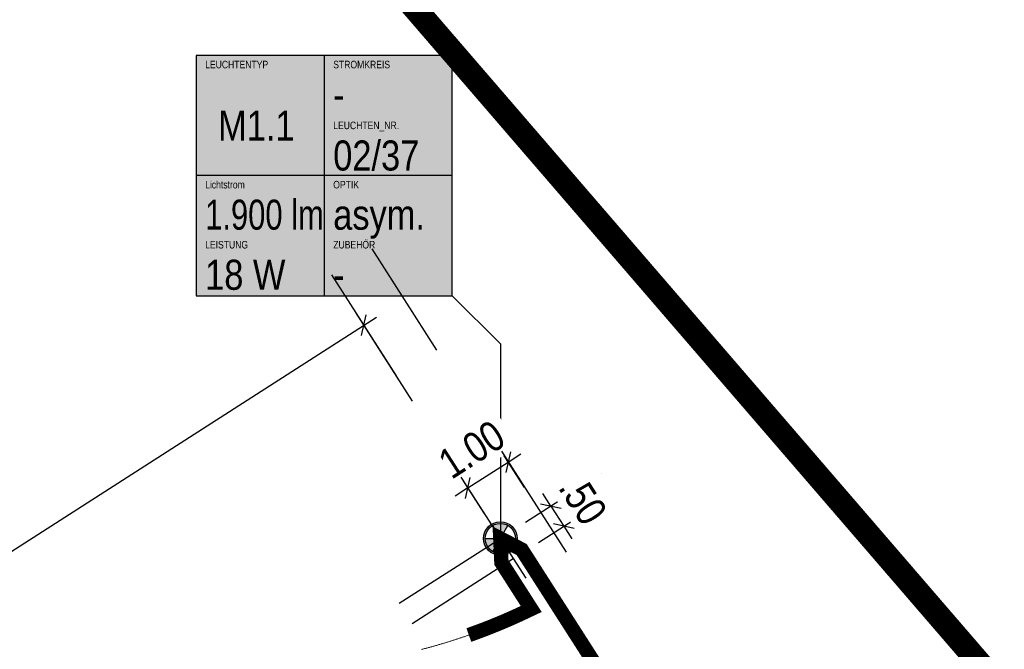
# Model space of a CAD drawing. Header units: metres. Extents: x 32339189 to 32339744, y 5702369 to 5702760.
# Tile 48 of 48: x 32339724 to 32339744, y 5702717 to 5702730. Entities that reach past the tile are written whole.
import ezdxf
from ezdxf.enums import TextEntityAlignment as Align

# ---------------------------------------------------------------- set-up
doc = ezdxf.new("R2010")
doc.units = ezdxf.units.M
doc.header["$MEASUREMENT"] = 0
doc.linetypes.add('19', pattern=[0.5, 0.25, -0.25])
for name, color, linetype in [('LRS-Kabel', 5, 'Continuous'), ('LRS_Bauabschnitte', 10, 'Continuous'), ('LRS_BEL_M1.1_Seidenweberleuchte', 10, 'Continuous'), ('LRS_BM', 7, 'Continuous'), ('LRS_Kodierungsfahne_M1.1', 41, 'Continuous'), ('LRS_Kodierungsfahnen', 7, 'Continuous')]:
    doc.layers.add(name, color=color, linetype=linetype)
doc.layers.add('LRS-Trasse und Kabelzugschächte', color=252, linetype='Continuous', lineweight=25)
doc.styles.add('lrs-1_0250', font='ARIALN.TTF', dxfattribs={"height": 0.625})
doc.styles.add('lrs-txt', font='ARIALN.TTF', dxfattribs={"height": 1})
doc.dimstyles.new('lrs_1_0250', dxfattribs={"dimtxt": 0.625, "dimasz": 0.3125, "dimexe": 0.3125, "dimexo": 0.625, "dimgap": 0.3125, "dimtad": 1, "dimzin": 5, "dimdsep": 46, "dimtxsty": 'lrs-1_0250', "dimblk1": 'OBLIQUE', "dimblk2": 'OBLIQUE', "dimsah": 1, "dimcen": -0.3125, "dimdle": 0.3125, "dimclrd": 256, "dimclre": 256, "dimclrt": 256, "dimadec": 0, "dimazin": 0, "dimtfac": 1, "dimtix": 1, "dimtmove": 2, "dimatfit": 3, "dimldrblk": 'OBLIQUE', "dimfxl": 1, "dimtolj": 1, "dimtzin": 5, "dimlwd": -1, "dimlwe": -1, "dimarcsym": 0})

# ---------------------------------------------------------------- blocks, each defined once
blk = doc.blocks.new('_OBLIQUE')
at = {"color": 0, "linetype": 'ByBlock'}
blk.add_line((-0.5, -0.5), (0.5, 0.5), dxfattribs=at)
blk = doc.blocks.new('*D60')
at = {"layer": 'DEFPOINTS', "color": 0}
for p in [(32339730.92165703, 5702723.476799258), (32339732.26985339, 5702721.371413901), (32339714.58517855, 5702710.046924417)]:
    blk.add_point(p, dxfattribs=at)
at = {"layer": 'LRS_BM'}
for p, q in [((32339712.97381493, 5702711.983789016), (32339731.18482428, 5702723.645320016)), ((32339731.93281188, 5702721.897748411), (32339730.75313627, 5702723.739966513)), ((32339714.24813704, 5702710.573258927), (32339713.06846143, 5702712.415477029))]:
    blk.add_line(p, q, dxfattribs=at)
at = {"layer": 'LRS_BM', "xscale": 0.3125, "yscale": 0.3125, "zscale": 0.3125}
for p, rotation in [((32339730.92165703, 5702723.476799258), 32.63371523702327), ((32339713.23698219, 5702712.152309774), 212.6337152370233)]:
    blk.add_blockref('_OBLIQUE', p, dxfattribs=dict(at, rotation=rotation))
at = {"layer": 'LRS_BM', "insert": (32339721.73871456, 5702718.346453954), "char_height": 0.625, "attachment_point": 5, "rotation": 32.633715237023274, "style": 'lrs-1_0250', "bg_fill": 3, "box_fill_scale": 1.25, "bg_fill_color": 257, "bg_fill_transparency": 0}
blk.add_mtext('\\A1;21.00', dxfattribs=at)
blk = doc.blocks.new('*D61')
at = {"layer": 'DEFPOINTS', "color": 0}
for p in [(32339733.76247713, 5702719.041033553), (32339734.03215525, 5702718.619994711)]:
    blk.add_point(p, dxfattribs=at)
at = {"layer": 'LRS_BM'}
for p, q in [((32339734.81507431, 5702719.715228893), (32339734.64652549, 5702719.978378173)), ((32339734.28877569, 5702719.378131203), (32339735.07822359, 5702719.883777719)), ((32339734.81507431, 5702719.715228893), (32339735.08475243, 5702719.294190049)), ((32339734.55845381, 5702718.957092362), (32339735.34790171, 5702719.462738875)), ((32339735.08475243, 5702719.294190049), (32339735.25330126, 5702719.031040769))]:
    blk.add_line(p, q, dxfattribs=at)
at = {"layer": 'LRS_BM', "xscale": 0.3125, "yscale": 0.3125, "zscale": 0.3125}
for p, rotation in [((32339734.81507431, 5702719.715228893), 302.6398260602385), ((32339735.08475243, 5702719.294190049), 122.6398260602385)]:
    blk.add_blockref('_OBLIQUE', p, dxfattribs=dict(at, rotation=rotation))
at = {"layer": 'LRS_BM', "insert": (32339735.48177648, 5702719.84537125), "char_height": 0.625, "attachment_point": 5, "rotation": 302.63982606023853, "style": 'lrs-1_0250', "bg_fill": 3, "box_fill_scale": 1.25, "bg_fill_color": 256, "bg_fill_true_color": 13158600, "bg_fill_transparency": 0}
blk.add_mtext('\\A1;.50', dxfattribs=at)
at = {"layer": 'DEFPOINTS', "color": 0}
blk.add_point((32339735.08475243, 5702719.294190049), dxfattribs=at)
blk = doc.blocks.new('LRS_LF_1_250')
blk.add_hatch(color=256).paths.add_polyline_path([(0, 0), (5.333333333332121, 0), (5.333333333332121, 5), (0, 5)])
at = {"color": 7}
for p, q in [((2.66666666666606, 5), (2.66666666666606, 0)), ((5.333333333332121, 2.5), (0, 2.5))]:
    blk.add_line(p, q, dxfattribs=at)
blk.add_lwpolyline([(0, 0), (5.333333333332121, 0), (5.333333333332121, 5), (0, 5)], close=True, dxfattribs=at)
at = {"color": 7, "style": 'lrs-txt'}
for tag, height, p in [('LEUCHTENTYP', 0.15625, (0.187499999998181, 4.8125)), ('STROMKREIS', 0.15625, (2.85416666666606, 4.8125)), ('F1', 0.625, (2.85416666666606, 4.1875)), ('LEUCHTEN_NR.', 0.15625, (2.85416666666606, 3.545833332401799)), ('00/00', 0.625, (2.85416666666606, 2.919415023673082)), ('LAMPEN', 0.15625, (0.187499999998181, 2.3125)), ('OPTIK', 0.15625, (2.85416666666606, 2.3125)), ('-', 0.625, (0.1874999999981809, 1.6875)), ('-', 0.625, (2.85416666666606, 1.6875)), ('LEISTUNG', 0.15625, (0.187499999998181, 1.0625)), ('ZUBEHÖR', 0.15625, (2.85416666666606, 1.0625)), ('-W', 0.625, (0.1874999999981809, 0.4375)), ('-', 0.625, (2.85416666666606, 0.4375))]:
    blk.add_attdef(tag, text='', height=height, dxfattribs=at).set_placement(p, align=Align.MIDDLE_LEFT)
blk.add_attdef('TYP', text='', height=0.625, dxfattribs=at).set_placement((1.252836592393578, 3.542996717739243), align=Align.MIDDLE_CENTER)
blk = doc.blocks.new('*D97')
at = {"layer": 'DEFPOINTS', "color": 0}
for p in [(32339734.60153858, 5702719.578457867), (32339733.76247713, 5702719.039798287)]:
    blk.add_point(p, dxfattribs=at)
at = {"layer": 'LRS_BM'}
for p, q in [((32339734.26389206, 5702720.104404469), (32339733.75770441, 5702720.892884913)), ((32339733.92652767, 5702720.629911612), (32339734.18950097, 5702720.798734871)), ((32339733.08746622, 5702720.091252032), (32339733.92652767, 5702720.629911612)), ((32339733.42483062, 5702719.565744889), (32339732.91864296, 5702720.354225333)), ((32339733.08746622, 5702720.091252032), (32339732.82449292, 5702719.922428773))]:
    blk.add_line(p, q, dxfattribs=at)
at = {"layer": 'LRS_BM', "xscale": 0.3125, "yscale": 0.3125, "zscale": 0.3125}
for p, rotation in [((32339733.92652767, 5702720.629911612), 212.6995988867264), ((32339733.08746622, 5702720.091252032), 32.69959888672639)]:
    blk.add_blockref('_OBLIQUE', p, dxfattribs=dict(at, rotation=rotation))
at = {"layer": 'LRS_BM', "insert": (32339733.16578049, 5702720.892089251), "char_height": 0.625, "attachment_point": 5, "rotation": 32.6995988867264, "style": 'lrs-1_0250', "bg_fill": 3, "box_fill_scale": 1.25, "bg_fill_color": 257, "bg_fill_transparency": 0}
blk.add_mtext('\\A1;1.00', dxfattribs=at)
at = {"layer": 'DEFPOINTS', "color": 0}
blk.add_point((32339733.92652767, 5702720.629911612), dxfattribs=at)
blk = doc.blocks.new('LRS_Leuchte_01_1_250')
h = blk.add_hatch(color=256)
h.paths.add_polyline_path([(-0.5000000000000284, 0, 1), (0.4999999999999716, 0, 1)])
h.paths.add_polyline_path([(0.4499999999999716, 0, -1), (-0.4500000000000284, 0, -1)], flags=16)
h.paths.add_polyline_path([(-1.312838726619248e-14, -2.653433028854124e-14), (0.2250000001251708, 0.3897114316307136, 0.2679491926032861), (-0.2250000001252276, 0.3897114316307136)], flags=16)
h.paths.add_polyline_path([(2.234323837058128e-15, 0), (-0.4500000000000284, 0, 0.2679491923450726), (-0.2250000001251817, -0.3897114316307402)], flags=0)
h.paths.add_polyline_path([(0.2250000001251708, -0.3897114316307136, 0.267949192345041), (0.4499999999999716, 0), (-2.838007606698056e-14, 0)], flags=16)
for p, q in [((-0.2250000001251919, -0.3897114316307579), (0.2250000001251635, 0.3897114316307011)), ((0.2250000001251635, -0.3897114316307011), (-0.2250000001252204, 0.3897114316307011)), ((-0.4500000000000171, 0), (0.4499999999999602, 0))]:
    blk.add_line(p, q)
for radius in [0.5, 0.45]:
    blk.add_circle((-2.842170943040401e-14, 0), radius)

msp = doc.modelspace()

# ---------------------------------------------------------------- linework, layer by layer
at = {"layer": 'LRS-Trasse und Kabelzugschächte'}
msp.add_lwpolyline([(32339731.47746327, 5702716.58292244, 0.3, 0.3, 0), (32339731.4944613, 5702716.586362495, 0.3, 0.3, 0), (32339731.51145207, 5702716.589825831, 0.3, 0.3, 0), (32339731.52843532, 5702716.593312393, 0.3, 0.3, 0), (32339731.54541119, 5702716.596822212, 0.3, 0.3, 0), (32339731.56237956, 5702716.600355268, 0.3, 0.3, 0), (32339731.57934041, 5702716.603911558, 0.3, 0.3, 0), (32339731.59629369, 5702716.607491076, 0.3, 0.3, 0), (32339731.61323959, 5702716.61109386, 0.3, 0.3, 0), (32339731.63017827, 5702716.614719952, 0.3, 0.3, 0), (32339731.64710914, 5702716.618369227, 0.3, 0.3, 0), (32339731.66403246, 5702716.622041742, 0.3, 0.3, 0), (32339731.68094857, 5702716.625737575, 0.3, 0.3, 0), (32339731.69785693, 5702716.629456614, 0.3, 0.3, 0), (32339731.7147577, 5702716.633198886, 0.3, 0.3, 0), (32339731.73165106, 5702716.636964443, 0.3, 0.3, 0), (32339731.74853677, 5702716.640753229, 0.3, 0.3, 0), (32339731.76541496, 5702716.644565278, 0.3, 0.3, 0), (32339731.78228567, 5702716.6484006, 0.3, 0.3, 0), (32339731.79914856, 5702716.652259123, 0.3, 0.3, 0), (32339731.81600399, 5702716.656140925, 0.3, 0.3, 0), (32339731.83285194, 5702716.660046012, 0.3, 0.3, 0), (32339731.84969218, 5702716.663974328, 0.3, 0.3, 0), (32339731.8665247, 5702716.667925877, 0.3, 0.3, 0), (32339731.88334972, 5702716.671900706, 0.3, 0.3, 0), (32339731.90016727, 5702716.67589883, 0.3, 0.3, 0), (32339731.91697691, 5702716.679920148, 0.3, 0.3, 0), (32339731.93377883, 5702716.6839647, 0.3, 0.3, 0), (32339731.95057323, 5702716.688032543, 0.3, 0.3, 0), (32339731.96735988, 5702716.692123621, 0.3, 0.3, 0), (32339731.98413888, 5702716.696237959, 0.3, 0.3, 0), (32339732.00091036, 5702716.700375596, 0.3, 0.3, 0), (32339732.01767397, 5702716.704536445, 0.3, 0.3, 0), (32339732.03442981, 5702716.708720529, 0.3, 0.3, 0), (32339732.05117796, 5702716.712927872, 0.3, 0.3, 0), (32339732.06791846, 5702716.717158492, 0.3, 0.3, 0), (32339732.08465127, 5702716.721412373, 0.3, 0.3, 0), (32339732.10137617, 5702716.725689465, 0.3, 0.3, 0), (32339732.11809329, 5702716.729989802, 0.3, 0.3, 0), (32339732.13480274, 5702716.734313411, 0.3, 0.3, 0), (32339732.15150454, 5702716.738660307, 0.3, 0.3, 0), (32339732.16819846, 5702716.743030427, 0.3, 0.3, 0), (32339732.18488439, 5702716.747423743, 0.3, 0.3, 0), (32339732.20156273, 5702716.751840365, 0.3, 0.3, 0), (32339732.21823342, 5702716.756280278, 0.3, 0.3, 0), (32339732.23489596, 5702716.760743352, 0.3, 0.3, 0), (32339732.25155054, 5702716.765229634, 0.3, 0.3, 0), (32339732.26819758, 5702716.769739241, 0.3, 0.3, 0), (32339732.28483677, 5702716.774272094, 0.3, 0.3, 0), (32339732.30146799, 5702716.778828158, 0.3, 0.3, 0), (32339732.31809128, 5702716.783407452, 0.3, 0.3, 0), (32339732.33470681, 5702716.788010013, 0.3, 0.3, 0), (32339732.35131447, 5702716.792635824, 0.3, 0.3, 0), (32339732.3679141, 5702716.797284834, 0.3, 0.3, 0), (32339732.38450595, 5702716.80195712, 0.3, 0.3, 0), (32339732.40108995, 5702716.80665266, 0.3, 0.3, 0), (32339732.41766585, 5702716.811371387, 0.3, 0.3, 0), (32339732.43423378, 5702716.816113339, 0.3, 0.3, 0), (32339732.45079381, 5702716.820878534, 0.3, 0.3, 0), (32339732.46734599, 5702716.825666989, 0.3, 0.3, 0), (32339732.48389019, 5702716.830478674, 0.3, 0.3, 0), (32339732.50042619, 5702716.835313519, 0.3, 0.3, 0), (32339732.51695445, 5702716.840171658, 0.3, 0.3, 0), (32339732.53347465, 5702716.845053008, 0.3, 0.3, 0), (32339732.54998678, 5702716.849957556, 0.3, 0.3, 0), (32339732.56649115, 5702716.854885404, 0.3, 0.3, 0), (32339732.58298732, 5702716.859836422, 0.3, 0.3, 0), (32339732.59947531, 5702716.864810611, 0.3, 0.3, 0), (32339732.61595527, 5702716.869808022, 0.3, 0.3, 0), (32339732.63242735, 5702716.874828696, 0.3, 0.3, 0), (32339732.64889139, 5702716.87987259, 0.3, 0.3, 0), (32339732.66534727, 5702716.884939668, 0.3, 0.3, 0), (32339732.68179522, 5702716.890030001, 0.3, 0.3, 0), (32339732.69823476, 5702716.895143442, 0.3, 0.3, 0), (32339732.71466631, 5702716.90028012, 0.3, 0.3, 0), (32339732.73109007, 5702716.9054401, 0.3, 0.3, 0), (32339732.74750557, 5702716.910623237, 0.3, 0.3, 0), (32339732.76391263, 5702716.915829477, 0.3, 0.3, 0), (32339732.7803118, 5702716.921058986, 0.3, 0.3, 0), (32339732.7967031, 5702716.926311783, 0.3, 0.3, 0), (32339732.81308583, 5702716.931587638, 0.3, 0.3, 0), (32339732.82946036, 5702716.93688667, 0.3, 0.3, 0), (32339732.84582698, 5702716.942208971, 0.3, 0.3, 0), (32339732.86218534, 5702716.947554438, 0.3, 0.3, 0), (32339732.87853543, 5702716.952923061, 0.3, 0.3, 0), (32339732.89487742, 5702716.958314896, 0.3, 0.3, 0), (32339732.91121111, 5702716.96372988, 0.3, 0.3, 0), (32339732.92753662, 5702716.969168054, 0.3, 0.3, 0), (32339732.943854, 5702716.974629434, 0.3, 0.3, 0), (32339732.96016308, 5702716.980113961, 0.3, 0.3, 0), (32339732.97646388, 5702716.985621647, 0.3, 0.3, 0), (32339732.9927564, 5702716.991152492, 0.3, 0.3, 0), (32339733.00904072, 5702716.996706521, 0.3, 0.3, 0), (32339733.02531668, 5702717.002283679, 0.3, 0.3, 0), (32339733.04158431, 5702717.007883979, 0.3, 0.3, 0), (32339733.05784392, 5702717.013507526, 0.3, 0.3, 0), (32339733.07409506, 5702717.019154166, 0.3, 0.3, 0), (32339733.09033801, 5702717.024823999, 0.3, 0.3, 0), (32339733.10657242, 5702717.030516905, 0.3, 0.3, 0), (32339733.12279857, 5702717.036232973, 0.3, 0.3, 0), (32339733.13901643, 5702717.041972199, 0.3, 0.3, 0), (32339733.15522574, 5702717.047734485, 0.3, 0.3, 0), (32339733.17142712, 5702717.053520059, 0.3, 0.3, 0), (32339733.1876199, 5702717.059328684, 0.3, 0.3, 0), (32339733.20380411, 5702717.065160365, 0.3, 0.3, 0), (32339733.21998015, 5702717.071015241, 0.3, 0.3, 0), (32339733.23614783, 5702717.076893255, 0.3, 0.3, 0), (32339733.25230713, 5702717.082794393, 0.3, 0.3, 0), (32339733.26845784, 5702717.088718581, 0.3, 0.3, 0), (32339733.28460025, 5702717.09466592, 0.3, 0.3, 0), (32339733.30073428, 5702717.10063639, 0.3, 0.3, 0), (32339733.31685982, 5702717.10662994, 0.3, 0.3, 0), (32339733.33297675, 5702717.112646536, 0.3, 0.3, 0), (32339733.34908542, 5702717.118686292, 0.3, 0.3, 0), (32339733.36518554, 5702717.12474912, 0.3, 0.3, 0), (32339733.38127722, 5702717.13083504, 0.3, 0.3, 0), (32339733.39736063, 5702717.136944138, 0.3, 0.3, 0), (32339733.4134351, 5702717.14307614, 0.3, 0.3, 0), (32339733.42950133, 5702717.149231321, 0.3, 0.3, 0), (32339733.44555911, 5702717.155409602, 0.3, 0.3, 0), (32339733.46160818, 5702717.161610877, 0.3, 0.3, 0), (32339733.47764884, 5702717.167835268, 0.3, 0.3, 0), (32339733.49368091, 5702717.174082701, 0.3, 0.3, 0), (32339733.50970445, 5702717.180353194, 0.3, 0.3, 0), (32339733.52571966, 5702717.186646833, 0.3, 0.3, 0), (32339733.54172609, 5702717.192963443, 0.3, 0.3, 0), (32339733.55772385, 5702717.199303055, 0.3, 0.3, 0), (32339733.57371307, 5702717.20566573, 0.3, 0.3, 0), (32339733.58969396, 5702717.212051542, 0.3, 0.3, 0), (32339733.60566598, 5702717.218460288, 0.3, 0.3, 0), (32339733.6216295, 5702717.224892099, 0.3, 0.3, 0), (32339733.63758456, 5702717.231347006, 0.3, 0.3, 0), (32339733.65353054, 5702717.237824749, 0.3, 0.3, 0), (32339733.66946818, 5702717.244325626, 0.3, 0.3, 0), (32339733.68539733, 5702717.250849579, 0.3, 0.3, 0), (32339733.70131773, 5702717.257396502, 0.3, 0.3, 0), (32339733.71722936, 5702717.263966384, 0.3, 0.3, 0), (32339733.73313234, 5702717.270559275, 0.3, 0.3, 0), (32339733.74902666, 5702717.277175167, 0.3, 0.3, 0), (32339733.76491234, 5702717.283814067, 0.3, 0.3, 0), (32339733.78078927, 5702717.290475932, 0.3, 0.3, 0), (32339733.79665764, 5702717.297160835, 0.3, 0.3, 0), (32339733.81251717, 5702717.303868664, 0.3, 0.3, 0), (32339733.82836789, 5702717.310599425, 0.3, 0.3, 0), (32339733.84421026, 5702717.317353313, 0.3, 0.3, 0), (32339733.86004362, 5702717.324130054, 0.3, 0.3, 0), (32339733.87586812, 5702717.3309297, 0.3, 0.3, 0), (32339733.89168406, 5702717.337752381, 0.3, 0.3, 0), (32339733.90749111, 5702717.344597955, 0.3, 0.3, 0), (32339733.9232895, 5702717.351466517, 0.3, 0.3, 0), (32339733.93907926, 5702717.358358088, 0.3, 0.3, 0), (32339733.95486, 5702717.36527249, 0.3, 0.3, 0), (32339733.97063194, 5702717.372209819, 0.3, 0.3, 0), (32339733.98639514, 5702717.379170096, 0.3, 0.3, 0), (32339734.00214976, 5702717.386153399, 0.3, 0.3, 0), (32339734.01789539, 5702717.393159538, 0.3, 0.3, 0), (32339734.03363201, 5702717.400188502, 0.3, 0.3, 0), (32339734.04935988, 5702717.407240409, 0.3, 0.3, 0), (32339734.06507904, 5702717.414315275, 0.3, 0.3, 0), (32339734.08078953, 5702717.421413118, 0.3, 0.3, 0), (32339734.09649078, 5702717.428533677, 0.3, 0.3, 0), (32339734.11218325, 5702717.435677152, 0.3, 0.3, 0), (32339734.12786699, 5702717.442843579, 0.3, 0.3, 0), (32339734.14354179, 5702717.450032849, 0.3, 0.3, 0), (32339734.15920772, 5702717.457244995, 0.3, 0.3, 0), (32339734.1748647, 5702717.464479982, 0.3, 0.3, 0), (32339734.19051268, 5702717.471737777, 0.3, 0.3, 0), (32339734.20615199, 5702717.479018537, 0.3, 0.3, 0), (32339734.22178241, 5702717.486322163, 0.3, 0.3, 0), (32339734.23740349, 5702717.49364843, 0.3, 0.3, 0), (32339734.25301592, 5702717.500997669, 0.3, 0.3, 0), (32339734.26861962, 5702717.508369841, 0.3, 0.3, 0), (32339734.40503748, 5702717.573058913, 0.3, 0.3, 0), (32339733.78499786, 5702718.540651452, 0.3, 0.3, 0), (32339733.76186293, 5702719.040115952, 0.3, 0.3, 0), (32339734.20597934, 5702718.810419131, 0.3, 0.3, 0), (32339735.86025696, 5702716.228863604, 0.3, 0.3, 0)], format="xyseb", dxfattribs=at)
at = {"layer": 'LRS_Bauabschnitte', "color": 242, "linetype": '19', "ltscale": 20, "true_color": 0xcd2027, "const_width": 0.5}
msp.add_lwpolyline([(32339536.65776087, 5702614.050121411, -0.08565371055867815), (32339550.633, 5702606.583), (32339575.2884067, 5702621.060464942), (32339643.75719773, 5702664.927536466), (32339699.0595925, 5702700.3329383), (32339699.43224923, 5702711.639166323), (32339701.87520618, 5702711.601335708), (32339704.106, 5702758.471), (32339705.88485096, 5702760.121556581), (32339710.301, 5702755.207221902), (32339743.87764605, 5702716.283255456), (32339644.41438347, 5702652.27224682), (32339643.45405036, 5702623.444636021), (32339719.00990309, 5702620.012134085), (32339720.82922728, 5702617.931418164, -0.2262676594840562), (32339723.3501459, 5702611.537851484), (32339563.71900236, 5702467.599002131, -0.4278390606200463), (32339556.762, 5702468.024), (32339538.28208562, 5702489.208620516, -0.1768250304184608)], format="xyb", dxfattribs=at)
at = {"layer": 'LRS_BM', "linetype": '19', "ltscale": 10}
for p, q in [((32339731.65728288, 5702717.692642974), (32339735.86767139, 5702720.389424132)), ((32339731.926961, 5702717.271604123), (32339736.1373495, 5702719.968385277))]:
    msp.add_line(p, q, dxfattribs=at)
at = {"layer": 'LRS_Kodierungsfahne_M1.1', "color": 7}
msp.add_lwpolyline([(32339732.76247713, 5702724.090965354), (32339733.76247713, 5702723.090965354), (32339733.76247713, 5702719.041033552)], dxfattribs=at)

# ---------------------------------------------------------------- block references
at = {"layer": 'LRS_Kodierungsfahne_M1.1'}
ref = msp.add_blockref('LRS_LF_1_250', (32339727.4291438, 5702724.090965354), dxfattribs=at)
ref.add_attrib('00/00', '02/37', dxfattribs={"layer": 'LRS_Kodierungsfahnen', "height": 0.625, "style": 'lrs-txt'}).set_placement((32339730.28331047, 5702727.010380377), align=Align.MIDDLE_LEFT)
ref.add_attrib('LEUCHTEN_NR.', 'LEUCHTEN_NR.', dxfattribs={"layer": 'LRS_Kodierungsfahnen', "height": 0.15625, "style": 'lrs-txt'}).set_placement((32339730.28331047, 5702727.636798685), align=Align.MIDDLE_LEFT)
ref.add_attrib('-', '-', dxfattribs={"layer": 'LRS_Kodierungsfahnen', "height": 0.625, "style": 'lrs-txt'}).set_placement((32339730.28331047, 5702724.528465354), align=Align.MIDDLE_LEFT)
ref.add_attrib('ZUBEHÖR', 'ZUBEHÖR', dxfattribs={"layer": 'LRS_Kodierungsfahnen', "height": 0.15625, "style": 'lrs-txt'}).set_placement((32339730.28331047, 5702725.153465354), align=Align.MIDDLE_LEFT)
ref.add_attrib('-W', '18 W', dxfattribs={"layer": 'LRS_Kodierungsfahnen', "height": 0.625, "style": 'lrs-txt'}).set_placement((32339727.6166438, 5702724.528465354), align=Align.MIDDLE_LEFT)
ref.add_attrib('LEISTUNG', 'LEISTUNG', dxfattribs={"layer": 'LRS_Kodierungsfahnen', "height": 0.15625, "style": 'lrs-txt'}).set_placement((32339727.6166438, 5702725.153465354), align=Align.MIDDLE_LEFT)
ref.add_attrib('-', '1.900 lm', dxfattribs={"layer": 'LRS_Kodierungsfahnen', "height": 0.625, "style": 'lrs-txt', "width": 0.9}).set_placement((32339727.6166438, 5702725.778465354), align=Align.MIDDLE_LEFT)
ref.add_attrib('LAMPEN', 'Lichtstrom', dxfattribs={"layer": 'LRS_Kodierungsfahnen', "height": 0.15625, "style": 'lrs-txt'}).set_placement((32339727.6166438, 5702726.403465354), align=Align.MIDDLE_LEFT)
ref.add_attrib('-', 'asym.', dxfattribs={"layer": 'LRS_Kodierungsfahnen', "height": 0.625, "style": 'lrs-txt'}).set_placement((32339730.28331047, 5702725.778465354), align=Align.MIDDLE_LEFT)
ref.add_attrib('OPTIK', 'OPTIK', dxfattribs={"layer": 'LRS_Kodierungsfahnen', "height": 0.15625, "style": 'lrs-txt'}).set_placement((32339730.28331047, 5702726.403465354), align=Align.MIDDLE_LEFT)
ref.add_attrib('F1', '-', dxfattribs={"layer": 'LRS_Kodierungsfahnen', "height": 0.625, "style": 'lrs-txt'}).set_placement((32339730.28331047, 5702728.278465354), align=Align.MIDDLE_LEFT)
ref.add_attrib('STROMKREIS', 'STROMKREIS', dxfattribs={"layer": 'LRS_Kodierungsfahnen', "height": 0.15625, "style": 'lrs-txt'}).set_placement((32339730.28331047, 5702728.903465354), align=Align.MIDDLE_LEFT)
ref.add_attrib('TYP', 'M1.1', dxfattribs={"layer": 'LRS_Kodierungsfahnen', "height": 0.625, "style": 'lrs-txt'}).set_placement((32339728.68198039, 5702727.633962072), align=Align.MIDDLE_CENTER)
ref.add_attrib('LEUCHTENTYP', 'LEUCHTENTYP', dxfattribs={"layer": 'LRS_Kodierungsfahnen', "height": 0.15625, "style": 'lrs-txt'}).set_placement((32339727.6166438, 5702728.903465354), align=Align.MIDDLE_LEFT)

# ---------------------------------------------------------------- next in the draw order: dimensions: what is measured, and where the dimension line sits
at = {"layer": 'LRS_BM'}
dim = msp.add_aligned_dim(p1=(32339714.58517855, 5702710.046924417), p2=(32339732.26985339, 5702721.371413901), distance=2.5000561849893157, dimstyle='lrs_1_0250', override={"dimtfill": 1}, dxfattribs=at)
dim.commit()
dim.dimension.update_dxf_attribs({"geometry": '*D60', "text_midpoint": (32339721.73871456, 5702718.346453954)})

# ---------------------------------------------------------------- next in the draw order: dimensions: what is measured, and where the dimension line sits
dim = msp.add_aligned_dim(p1=(32339733.76247713, 5702719.039798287), p2=(32339734.60153858, 5702719.578457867), distance=1.2494777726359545, dimstyle='lrs_1_0250', override={"dimtfill": 1}, dxfattribs=at)
dim.commit()
dim.dimension.update_dxf_attribs({"geometry": '*D97', "text_midpoint": (32339733.16578049, 5702720.892089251)})

# ---------------------------------------------------------------- next in the draw order: linework, layer by layer
at = {"layer": 'LRS-Kabel', "color": 4, "linetype": 'Continuous', "lineweight": 15}
msp.add_lwpolyline([(32339732.11809329, 5702716.729989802), (32339732.13480274, 5702716.734313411), (32339732.15150454, 5702716.738660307), (32339732.16819846, 5702716.743030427), (32339732.18488439, 5702716.747423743), (32339732.20156273, 5702716.751840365), (32339732.21823342, 5702716.756280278), (32339732.23489596, 5702716.760743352), (32339732.25155054, 5702716.765229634), (32339732.26819758, 5702716.769739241), (32339732.28483677, 5702716.774272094), (32339732.30146799, 5702716.778828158), (32339732.31809128, 5702716.783407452), (32339732.33470681, 5702716.788010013), (32339732.35131447, 5702716.792635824), (32339732.3679141, 5702716.797284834), (32339732.38450595, 5702716.80195712), (32339732.40108995, 5702716.80665266), (32339732.41766585, 5702716.811371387), (32339732.43423378, 5702716.816113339), (32339732.45079381, 5702716.820878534), (32339732.46734599, 5702716.825666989), (32339732.48389019, 5702716.830478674), (32339732.50042619, 5702716.835313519), (32339732.51695445, 5702716.840171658), (32339732.53347465, 5702716.845053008), (32339732.54998678, 5702716.849957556), (32339732.56649115, 5702716.854885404), (32339732.58298732, 5702716.859836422), (32339732.59947531, 5702716.864810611), (32339732.61595527, 5702716.869808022), (32339732.63242735, 5702716.874828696), (32339732.64889139, 5702716.87987259), (32339732.66534727, 5702716.884939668), (32339732.68179522, 5702716.890030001), (32339732.69823476, 5702716.895143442), (32339732.71466631, 5702716.90028012), (32339732.73109007, 5702716.9054401), (32339732.74750557, 5702716.910623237), (32339732.76391263, 5702716.915829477), (32339732.7803118, 5702716.921058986), (32339732.7967031, 5702716.926311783), (32339732.81308583, 5702716.931587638), (32339732.82946036, 5702716.93688667), (32339732.84582698, 5702716.942208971), (32339732.86218534, 5702716.947554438), (32339732.87853543, 5702716.952923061), (32339732.89487742, 5702716.958314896), (32339732.91121111, 5702716.96372988), (32339732.92753662, 5702716.969168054), (32339732.943854, 5702716.974629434), (32339732.96016308, 5702716.980113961), (32339732.97646388, 5702716.985621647), (32339732.9927564, 5702716.991152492), (32339733.00904072, 5702716.996706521), (32339733.02531668, 5702717.002283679), (32339733.04158431, 5702717.007883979), (32339733.05784392, 5702717.013507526), (32339733.07409506, 5702717.019154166), (32339733.09033801, 5702717.024823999), (32339733.10657242, 5702717.030516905), (32339733.12279857, 5702717.036232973), (32339733.13901643, 5702717.041972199), (32339733.15522574, 5702717.047734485), (32339733.17142712, 5702717.053520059), (32339733.1876199, 5702717.059328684), (32339733.20380411, 5702717.065160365), (32339733.21998015, 5702717.071015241), (32339733.23614783, 5702717.076893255), (32339733.25230713, 5702717.082794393), (32339733.26845784, 5702717.088718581), (32339733.28460025, 5702717.09466592), (32339733.30073428, 5702717.10063639), (32339733.31685982, 5702717.10662994), (32339733.33297675, 5702717.112646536), (32339733.34908542, 5702717.118686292), (32339733.36518554, 5702717.12474912), (32339733.38127722, 5702717.13083504), (32339733.39736063, 5702717.136944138), (32339733.4134351, 5702717.14307614), (32339733.42950133, 5702717.149231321), (32339733.44555911, 5702717.155409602), (32339733.46160818, 5702717.161610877), (32339733.47764884, 5702717.167835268), (32339733.49368091, 5702717.174082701), (32339733.50970445, 5702717.180353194), (32339733.52571966, 5702717.186646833), (32339733.54172609, 5702717.192963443), (32339733.55772385, 5702717.199303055), (32339733.57371307, 5702717.20566573), (32339733.58969396, 5702717.212051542), (32339733.60566598, 5702717.218460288), (32339733.6216295, 5702717.224892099), (32339733.63758456, 5702717.231347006), (32339733.65353054, 5702717.237824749), (32339733.66946818, 5702717.244325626), (32339733.68539733, 5702717.250849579), (32339733.70131773, 5702717.257396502), (32339733.71722936, 5702717.263966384), (32339733.73313234, 5702717.270559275), (32339733.74902666, 5702717.277175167), (32339733.76491234, 5702717.283814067), (32339733.78078927, 5702717.290475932), (32339733.79665764, 5702717.297160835), (32339733.81251717, 5702717.303868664), (32339733.82836789, 5702717.310599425), (32339733.84421026, 5702717.317353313), (32339733.86004362, 5702717.324130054), (32339733.87586812, 5702717.3309297), (32339733.89168406, 5702717.337752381), (32339733.90749111, 5702717.344597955), (32339733.9232895, 5702717.351466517), (32339733.93907926, 5702717.358358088), (32339733.95486, 5702717.36527249), (32339733.97063194, 5702717.372209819), (32339733.98639514, 5702717.379170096), (32339734.00214976, 5702717.386153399), (32339734.01789539, 5702717.393159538), (32339734.03363201, 5702717.400188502), (32339734.04935988, 5702717.407240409), (32339734.06507904, 5702717.414315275), (32339734.08078953, 5702717.421413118), (32339734.09649078, 5702717.428533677), (32339734.11218325, 5702717.435677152), (32339734.12786699, 5702717.442843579), (32339734.14354179, 5702717.450032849), (32339734.15920772, 5702717.457244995), (32339734.1748647, 5702717.464479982), (32339734.19051268, 5702717.471737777), (32339734.20615199, 5702717.479018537), (32339734.22178241, 5702717.486322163), (32339734.23740349, 5702717.49364843), (32339734.25301592, 5702717.500997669), (32339734.26861962, 5702717.508369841), (32339734.40503748, 5702717.573058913), (32339733.78499786, 5702718.540651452), (32339733.76186293, 5702719.040115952), (32339734.20597934, 5702718.810419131), (32339735.86025696, 5702716.228863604)], dxfattribs=at)
at = {"layer": 'LRS_BM', "linetype": '19', "ltscale": 10}
for p, q in [((32339731.08766692, 5702725.067551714), (32339736.25527006, 5702716.999556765)), ((32339730.24558922, 5702724.528195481), (32339740.15789757, 5702709.05246109))]:
    msp.add_line(p, q, dxfattribs=at)

# ---------------------------------------------------------------- next in the draw order: block references
at = {"layer": 'LRS_BEL_M1.1_Seidenweberleuchte', "xscale": 0.7000000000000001, "yscale": 0.7000000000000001, "zscale": 0.7000000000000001}
msp.add_blockref('LRS_Leuchte_01_1_250', (32339733.76240313, 5702719.039670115), dxfattribs=at)

# ---------------------------------------------------------------- next in the draw order: dimensions: what is measured, and where the dimension line sits
at = {"layer": 'LRS_BM'}
dim = msp.add_aligned_dim(p1=(32339733.76247713, 5702719.041033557), p2=(32339734.03215525, 5702718.619994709), distance=1.2500000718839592, dimstyle='lrs_1_0250', override={"dimtfill": 1}, dxfattribs=at)
dim.commit()
dim.dimension.update_dxf_attribs({"geometry": '*D61', "text_midpoint": (32339735.48177648, 5702719.84537125)})

doc.saveas('drawing.dxf')
